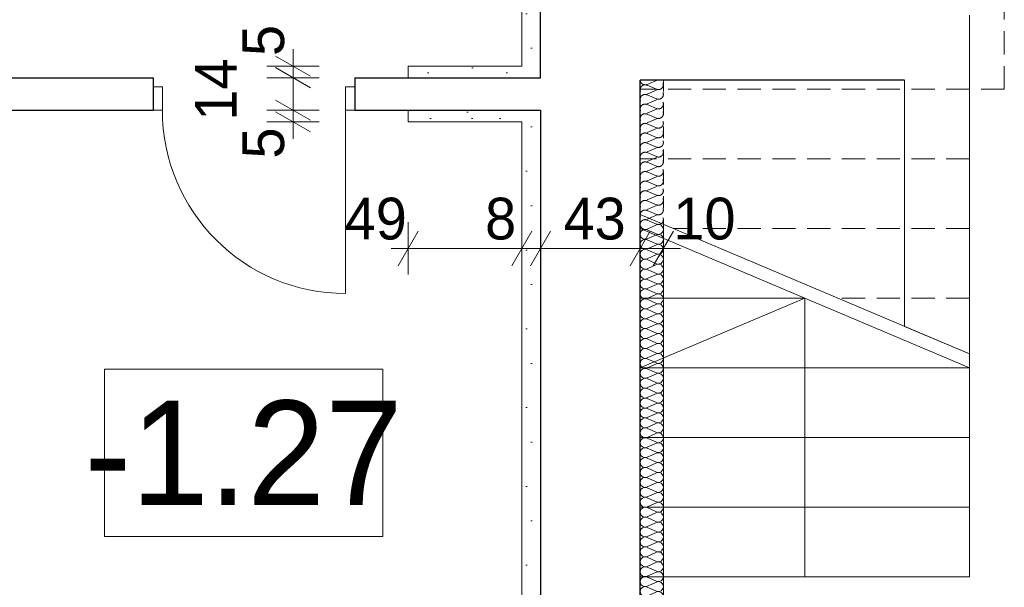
# Model space of a CAD drawing. Extents: x -21260 to 35740, y -2672 to 187028.
# Tile 29 of 120: x 29249 to 33494, y 13520 to 15966. Entities that reach past the tile are written whole.
import ezdxf

# ---------------------------------------------------------------- set-up
doc = ezdxf.new("R2010")
doc.units = 0
doc.header["$MEASUREMENT"] = 0
doc.linetypes.add('Hidden Line', pattern=[100, 50, -50])
doc.linetypes.add('Krawędzie ukryte', pattern=[150, 100, -50])
doc.layers.add('arch izolacje_Nr_Pióra__3', color=7, linetype='Continuous', lineweight=13, true_color=0xff6600)
doc.layers.add('Arch ocieplenie_Nr_Pióra__22', color=7, linetype='Continuous', lineweight=9, true_color=0x7f7f7f)
doc.layers.add('Arch ocieplenie', color=7, linetype='Continuous')
doc.layers.add('Arch wymiary', color=7, linetype='Continuous')
for name, color, linetype, lineweight in [('Arch ocieplenie_Nr_Pióra__21', 7, 'Continuous', 13), ('Arch opisy_Nr_Pióra__1', 7, 'Continuous', 25), ('Arch opisy_Nr_Pióra__21', 7, 'Continuous', 13), ('Arch wymiary_Nr_Pióra__5', 7, 'Continuous', 13), ('INWENT. DRZWI_Nr_Pióra__21', 7, 'Continuous', 13), ('INWENT.ŚCIANY_Nr_Pióra__1', 7, 'Continuous', 25), ('INWENT.ŚCIANY_Nr_Pióra__21', 7, 'Continuous', 13), ('Istniejące schody_Nr_Pióra__21', 7, 'Continuous', 13)]:
    doc.layers.add(name, color=color, linetype=linetype, lineweight=lineweight)
doc.styles.add('GENERATED_STYLE_1', font='txt')
doc.styles.add('GENERATED_STYLE_3', font='txt')
doc.dimstyles.new('GENERATED_STYLE__1', dxfattribs={"dimtxt": 179.999995, "dimasz": 114, "dimexe": 0.18, "dimexo": 0, "dimgap": 0.09, "dimtad": 1, "dimdec": 0, "dimlfac": 0.1, "dimzin": 0, "dimdsep": 46, "dimtxsty": 'GENERATED_STYLE_1', "dimblk": 'ARROWHEAD_2', "dimblk1": 'ARROWHEAD_2', "dimblk2": 'ARROWHEAD_2', "dimcen": 0.09, "dimclrd": 7, "dimclre": 7, "dimclrt": 7, "dimazin": 0, "dimtfac": 1, "dimtdec": 4, "dimtmove": 0, "dimatfit": 3, "dimfxl": 0, "dimtolj": 1, "dimtzin": 0, "dimarcsym": 0})
doc.dimstyles.new('GENERATED_STYLE__3', dxfattribs={"dimtxt": 179.999995, "dimasz": 114, "dimexe": 0.18, "dimexo": 0, "dimgap": 0.09, "dimtad": 1, "dimtih": 1, "dimtoh": 1, "dimdec": 0, "dimlfac": 0.1, "dimzin": 0, "dimdsep": 46, "dimtxsty": 'GENERATED_STYLE_1', "dimblk": 'ARROWHEAD_2', "dimblk1": 'ARROWHEAD_2', "dimblk2": 'ARROWHEAD_2', "dimcen": 0.09, "dimclrd": 7, "dimclre": 7, "dimclrt": 7, "dimazin": 0, "dimtfac": 1, "dimtdec": 4, "dimtmove": 0, "dimatfit": 3, "dimfxl": 0, "dimtolj": 1, "dimtzin": 0, "dimarcsym": 0})
pattern_1 = [(0, (0, 0), (0, 623.538), [60, -300]), (0, (180, 311.8), (0, 623.538), [60, -300]), (60, (0, 0), (-540, 311.769), [60, -300]), (60, (360, 0), (-540, 311.769), [60, -300]), (120, (60, 0), (540, 311.769), [60, -300]), (120, (420, 0), (540, 311.769), [60, -300]), (0, (0, 60), (0, 120), [0, -120, 0, -180]), (45, (60, 60), (-84.8528, 84.8528), [0, -90, 0, -150])]

# ---------------------------------------------------------------- blocks, each defined once
blk = doc.blocks.new('Izolacja cieplna 14_120', base_point=(31924.1, 15083.6))
at = {"layer": 'Arch ocieplenie_Nr_Pióra__22', "linetype": 'Continuous'}
for p, q in [((31994.3, 15081.8), (31953.9, 15064)), ((31953.9, 15060.4), (31994.3, 15042.7)), ((31994.3, 15039.1), (31953.9, 15021.3)), ((31953.9, 15017.7), (31994.3, 14999.9)), ((31994.3, 14996.3), (31953.9, 14978.5)), ((31953.9, 14974.9), (31994.3, 14957.2)), ((31994.3, 14953.6), (31953.9, 14935.8)), ((31953.9, 14932.2), (31994.3, 14914.4)), ((31994.3, 14910.8), (31953.9, 14893)), ((31953.9, 14889.5), (31994.3, 14871.7)), ((31994.3, 14868.1), (31953.9, 14850.3)), ((31953.9, 14846.7), (31994.3, 14828.9)), ((31994.3, 14825.3), (31953.9, 14807.6)), ((31953.9, 14804), (31994.3, 14786.2)), ((31994.3, 14782.6), (31953.9, 14764.8)), ((31953.9, 14761.2), (31994.3, 14743.4)), ((31994.3, 14739.9), (31953.9, 14722.1)), ((31953.9, 14718.5), (31994.3, 14700.7)), ((31994.3, 14697.1), (31953.9, 14679.3)), ((31953.9, 14675.7), (31994.3, 14658)), ((31994.3, 14654.4), (31953.9, 14636.6)), ((31953.9, 14633), (31994.3, 14615.2)), ((31994.3, 14611.6), (31953.9, 14593.8)), ((31953.9, 14590.3), (31994.3, 14572.5)), ((31994.3, 14568.9), (31953.9, 14551.1)), ((31953.9, 14547.5), (31994.3, 14529.7)), ((31994.3, 14526.1), (31953.9, 14508.4)), ((31953.9, 14504.8), (31994.3, 14487)), ((31994.3, 14483.4), (31953.9, 14465.6)), ((31953.9, 14462), (31994.3, 14444.2)), ((31994.3, 14440.6), (31953.9, 14422.9)), ((31953.9, 14419.3), (31994.3, 14401.5)), ((31994.3, 14397.9), (31953.9, 14380.1)), ((31953.9, 14376.5), (31994.3, 14358.8)), ((31994.3, 14355.2), (31953.9, 14337.4)), ((31953.9, 14333.8), (31994.3, 14316)), ((31994.3, 14312.4), (31953.9, 14294.6)), ((31953.9, 14291), (31994.3, 14273.3)), ((31994.3, 14269.7), (31953.9, 14251.9)), ((31953.9, 14248.3), (31994.3, 14230.5)), ((31994.3, 14226.9), (31953.9, 14209.1)), ((31953.9, 14205.6), (31994.3, 14187.8)), ((31994.3, 14184.2), (31953.9, 14166.4)), ((31953.9, 14162.8), (31994.3, 14145)), ((31994.3, 14141.4), (31953.9, 14123.7)), ((31953.9, 14120.1), (31994.3, 14102.3)), ((31994.3, 14098.7), (31953.9, 14080.9)), ((31953.9, 14077.3), (31994.3, 14059.5)), ((31994.3, 14056), (31953.9, 14038.2)), ((31953.9, 14034.6), (31994.3, 14016.8)), ((31994.3, 14013.2), (31953.9, 13995.4)), ((31953.9, 13991.8), (31994.3, 13974.1)), ((31994.3, 13970.5), (31953.9, 13952.7)), ((31953.9, 13949.1), (31994.3, 13931.3)), ((31994.3, 13927.7), (31953.9, 13909.9)), ((31953.9, 13906.3), (31994.3, 13888.6)), ((31994.3, 13885), (31953.9, 13867.2)), ((31953.9, 13863.6), (31994.3, 13845.8)), ((31994.3, 13842.2), (31953.9, 13824.5)), ((31953.9, 13820.9), (31994.3, 13803.1)), ((31994.3, 13799.5), (31953.9, 13781.7)), ((31953.9, 13778.1), (31994.3, 13760.3)), ((31994.3, 13756.7), (31953.9, 13739)), ((31953.9, 13735.4), (31994.3, 13717.6)), ((31994.3, 13714), (31953.9, 13696.2)), ((31953.9, 13692.6), (31994.3, 13674.8)), ((31994.3, 13671.3), (31953.9, 13653.5)), ((31953.9, 13649.9), (31994.3, 13632.1)), ((31994.3, 13628.5), (31953.9, 13610.7)), ((31953.9, 13607.1), (31994.3, 13589.4)), ((31994.3, 13585.8), (31953.9, 13568)), ((31953.9, 13564.4), (31994.3, 13546.6)), ((31994.3, 13543), (31953.9, 13525.2)), ((31953.9, 13521.7), (31994.3, 13503.9)), ((31994.3, 13500.3), (31953.9, 13482.5)), ((31953.9, 13478.9), (31994.3, 13461.1)), ((31994.3, 13457.5), (31953.9, 13439.8)), ((31953.9, 13436.2), (31994.3, 13418.4)), ((31994.3, 13414.8), (31953.9, 13397)), ((31953.9, 13393.4), (31994.3, 13375.6)), ((31994.3, 13372), (31953.9, 13354.3)), ((31953.9, 13350.7), (31994.3, 13332.9)), ((31994.3, 13329.3), (31953.9, 13311.5)), ((31953.9, 13307.9), (31994.3, 13290.2)), ((31994.3, 13286.6), (31953.9, 13268.8)), ((31953.9, 13265.2), (31994.3, 13247.4)), ((31994.3, 13243.8), (31953.9, 13226)), ((31953.9, 13222.4), (31994.3, 13204.7)), ((31994.3, 13201.1), (31953.9, 13183.3)), ((31953.9, 13179.7), (31994.3, 13161.9)), ((31994.3, 13158.3), (31953.9, 13140.5)), ((31953.9, 13137), (31994.3, 13119.2)), ((31994.3, 13115.6), (31953.9, 13097.8)), ((31953.9, 13094.2), (31994.3, 13076.4)), ((31994.3, 13072.8), (31953.9, 13055.1)), ((31953.9, 13051.5), (31994.3, 13033.7)), ((31994.3, 13030.1), (31953.9, 13012.3)), ((31953.9, 13008.7), (31994.3, 12990.9)), ((31994.3, 12987.4), (31953.9, 12969.6)), ((31953.9, 12966), (31994.3, 12948.2)), ((31994.3, 12944.6), (31953.9, 12926.8)), ((31953.9, 12923.2), (31994.3, 12905.5)), ((31994.3, 12901.9), (31953.9, 12884.1)), ((31953.9, 12880.5), (31994.3, 12862.7)), ((31994.3, 12859.1), (31953.9, 12841.3)), ((31953.9, 12837.8), (31994.3, 12820)), ((31994.3, 12816.4), (31953.9, 12798.6)), ((31953.9, 12795), (31994.3, 12777.2)), ((31994.3, 12773.6), (31953.9, 12755.9)), ((31953.9, 12752.3), (31994.3, 12734.5)), ((31994.3, 12730.9), (31953.9, 12713.1)), ((31953.9, 12709.5), (31994.3, 12691.7)), ((31994.3, 12688.1), (31953.9, 12670.4)), ((31953.9, 12666.8), (31994.3, 12649)), ((31994.3, 12645.4), (31953.9, 12627.6)), ((31953.9, 12624), (31994.3, 12606.2)), ((31994.3, 12602.7), (31953.9, 12584.9)), ((31953.9, 12581.3), (31994.3, 12563.5)), ((31994.3, 12559.9), (31953.9, 12542.1)), ((31953.9, 12538.5), (31994.3, 12520.8)), ((31994.3, 12517.2), (31953.9, 12499.4)), ((31953.9, 12495.8), (31994.3, 12478)), ((31994.3, 12474.4), (31953.9, 12456.6)), ((31953.9, 12453.1), (31994.3, 12435.3)), ((31994.3, 12431.7), (31953.9, 12413.9)), ((31953.9, 12410.3), (31994.3, 12392.5)), ((31994.3, 12388.9), (31953.9, 12371.2)), ((31953.9, 12367.6), (31994.3, 12349.8)), ((31994.3, 12346.2), (31953.9, 12328.4)), ((31953.9, 12324.8), (31994.3, 12307)), ((31994.3, 12303.5), (31953.9, 12285.7)), ((31953.9, 12282.1), (31994.3, 12264.3)), ((31994.3, 12260.7), (31953.9, 12242.9)), ((31953.9, 12239.3), (31994.3, 12221.6)), ((31994.3, 12218), (31953.9, 12200.2)), ((31953.9, 12196.6), (31994.3, 12178.8)), ((31994.3, 12175.2), (31953.9, 12157.4)), ((31953.9, 12153.8), (31994.3, 12136.1)), ((31994.3, 12132.5), (31953.9, 12114.7)), ((31953.9, 12111.1), (31994.3, 12093.3)), ((31994.3, 12089.7), (31953.9, 12071.9)), ((31953.9, 12068.4), (31994.3, 12050.6)), ((31994.3, 12047), (31953.9, 12029.2)), ((31953.9, 12025.6), (31994.3, 12007.8)), ((31994.3, 12004.2), (31953.9, 11986.5)), ((31953.9, 11982.9), (31994.3, 11965.1)), ((31994.3, 11961.5), (31953.9, 11943.7)), ((31953.9, 11940.1), (31994.3, 11922.3)), ((31994.3, 11918.8), (31953.9, 11901)), ((31953.9, 11897.4), (31994.3, 11879.6)), ((31994.3, 11876), (31953.9, 11858.2)), ((31953.9, 11854.6), (31994.3, 11836.9)), ((31994.3, 11833.3), (31953.9, 11815.5)), ((31953.9, 11811.9), (31994.3, 11794.1)), ((31994.3, 11790.5), (31953.9, 11772.7)), ((31953.9, 11769.2), (31994.3, 11751.4)), ((31994.3, 11747.8), (31953.9, 11730)), ((31953.9, 11726.4), (31994.3, 11708.6)), ((31994.3, 11705), (31953.9, 11687.3)), ((31953.9, 11683.7), (31994.3, 11665.9)), ((31994.3, 11662.3), (31953.9, 11644.5)), ((31953.9, 11640.9), (31994.3, 11623.1)), ((31994.3, 11619.5), (31953.9, 11601.8)), ((31953.9, 11598.2), (31994.3, 11580.4)), ((31994.3, 11576.8), (31953.9, 11559)), ((31953.9, 11555.4), (31994.3, 11537.7))]:
    blk.add_line(p, q, dxfattribs=at)
for centre, start_param, end_param in [((31945.3, 15083.6), 4.712389, 6.695979), ((32002.8, 15062.2), 5.870392, 9.837571), ((31945.3, 15040.9), 2.7288, 6.695979), ((32002.8, 15019.5), 5.870392, 9.837571), ((31945.3, 14998.1), 2.7288, 6.695979), ((32002.8, 14976.7), 5.870392, 9.837571), ((31945.3, 14955.4), 2.7288, 6.695979), ((32002.8, 14934), 5.870392, 9.837571), ((31945.3, 14912.6), 2.7288, 6.695979), ((32002.8, 14891.3), 5.870392, 9.837571), ((31945.3, 14869.9), 2.7288, 6.695979), ((32002.8, 14848.5), 5.870392, 9.837571), ((31945.3, 14827.1), 2.7288, 6.695979), ((32002.8, 14805.8), 5.870392, 9.837571), ((31945.3, 14784.4), 2.7288, 6.695979), ((32002.8, 14763), 5.870392, 9.837571), ((31945.3, 14741.7), 2.7288, 6.695979), ((32002.8, 14720.3), 5.870392, 9.837571), ((31945.3, 14698.9), 2.7288, 6.695979), ((32002.8, 14677.5), 5.870392, 9.837571), ((31945.3, 14656.2), 2.7288, 6.695979), ((32002.8, 14634.8), 5.870392, 9.837571), ((31945.3, 14613.4), 2.7288, 6.695979), ((32002.8, 14592), 5.870392, 9.837571), ((31945.3, 14570.7), 2.7288, 6.695979), ((32002.8, 14549.3), 5.870392, 9.837571), ((31945.3, 14527.9), 2.7288, 6.695979), ((32002.8, 14506.6), 5.870392, 9.837571), ((31945.3, 14485.2), 2.7288, 6.695979), ((32002.8, 14463.8), 5.870392, 9.837571), ((31945.3, 14442.4), 2.7288, 6.695979), ((32002.8, 14421.1), 5.870392, 9.837571), ((31945.3, 14399.7), 2.7288, 6.695979), ((32002.8, 14378.3), 5.870392, 9.837571), ((31945.3, 14357), 2.7288, 6.695979), ((32002.8, 14335.6), 5.870392, 9.837571), ((31945.3, 14314.2), 2.7288, 6.695979), ((32002.8, 14292.8), 5.870392, 9.837571), ((31945.3, 14271.5), 2.7288, 6.695979), ((32002.8, 14250.1), 5.870392, 9.837571), ((31945.3, 14228.7), 2.7288, 6.695979), ((32002.8, 14207.4), 5.870392, 9.837571), ((31945.3, 14186), 2.7288, 6.695979), ((32002.8, 14164.6), 5.870392, 9.837571), ((31945.3, 14143.2), 2.7288, 6.695979), ((32002.8, 14121.9), 5.870392, 9.837571), ((31945.3, 14100.5), 2.7288, 6.695979), ((32002.8, 14079.1), 5.870392, 9.837571), ((31945.3, 14057.7), 2.7288, 6.695979), ((32002.8, 14036.4), 5.870392, 9.837571), ((31945.3, 14015), 2.7288, 6.695979), ((32002.8, 13993.6), 5.870392, 9.837571), ((31945.3, 13972.3), 2.7288, 6.695979), ((32002.8, 13950.9), 5.870392, 9.837571), ((31945.3, 13929.5), 2.7288, 6.695979), ((32002.8, 13908.1), 5.870392, 9.837571), ((31945.3, 13886.8), 2.7288, 6.695979), ((32002.8, 13865.4), 5.870392, 9.837571), ((31945.3, 13844), 2.7288, 6.695979), ((32002.8, 13822.7), 5.870392, 9.837571), ((31945.3, 13801.3), 2.7288, 6.695979), ((32002.8, 13779.9), 5.870392, 9.837571), ((31945.3, 13758.5), 2.7288, 6.695979), ((32002.8, 13737.2), 5.870392, 9.837571), ((31945.3, 13715.8), 2.7288, 6.695979), ((32002.8, 13694.4), 5.870392, 9.837571), ((31945.3, 13673.1), 2.7288, 6.695979), ((32002.8, 13651.7), 5.870392, 9.837571), ((31945.3, 13630.3), 2.7288, 6.695979), ((32002.8, 13608.9), 5.870392, 9.837571), ((31945.3, 13587.6), 2.7288, 6.695979), ((32002.8, 13566.2), 5.870392, 9.837571), ((31945.3, 13544.8), 2.7288, 6.695979), ((32002.8, 13523.4), 5.870392, 9.837571), ((31945.3, 13502.1), 2.7288, 6.695979), ((32002.8, 13480.7), 5.870392, 9.837571), ((31945.3, 13459.3), 2.7288, 6.695979), ((32002.8, 13438), 5.870392, 9.837571), ((31945.3, 13416.6), 2.7288, 6.695979), ((32002.8, 13395.2), 5.870392, 9.837571), ((31945.3, 13373.8), 2.7288, 6.695979), ((32002.8, 13352.5), 5.870392, 9.837571), ((31945.3, 13331.1), 2.7288, 6.695979), ((32002.8, 13309.7), 5.870392, 9.837571), ((31945.3, 13288.4), 2.7288, 6.695979), ((32002.8, 13267), 5.870392, 9.837571), ((31945.3, 13245.6), 2.7288, 6.695979), ((32002.8, 13224.2), 5.870392, 9.837571), ((31945.3, 13202.9), 2.7288, 6.695979), ((32002.8, 13181.5), 5.870392, 9.837571), ((31945.3, 13160.1), 2.7288, 6.695979), ((32002.8, 13138.8), 5.870392, 9.837571), ((31945.3, 13117.4), 2.7288, 6.695979), ((32002.8, 13096), 5.870392, 9.837571), ((31945.3, 13074.6), 2.7288, 6.695979), ((32002.8, 13053.3), 5.870392, 9.837571), ((31945.3, 13031.9), 2.7288, 6.695979), ((32002.8, 13010.5), 5.870392, 9.837571), ((31945.3, 12989.1), 2.7288, 6.695979), ((32002.8, 12967.8), 5.870392, 9.837571), ((31945.3, 12946.4), 2.7288, 6.695979), ((32002.8, 12925), 5.870392, 9.837571), ((31945.3, 12903.7), 2.7288, 6.695979), ((32002.8, 12882.3), 5.870392, 9.837571), ((31945.3, 12860.9), 2.7288, 6.695979), ((32002.8, 12839.5), 5.870392, 9.837571), ((31945.3, 12818.2), 2.7288, 6.695979), ((31945.3, 12775.4), 2.7288, 6.695979), ((32002.8, 12796.8), 5.870392, 9.837571), ((31945.3, 12732.7), 2.7288, 6.695979), ((32002.8, 12754.1), 5.870392, 9.837571), ((31945.3, 12689.9), 2.7288, 6.695979), ((32002.8, 12711.3), 5.870392, 9.837571), ((31945.3, 12647.2), 2.7288, 6.695979), ((32002.8, 12668.6), 5.870392, 9.837571), ((31945.3, 12604.5), 2.7288, 6.695979), ((32002.8, 12625.8), 5.870392, 9.837571), ((31945.3, 12561.7), 2.7288, 6.695979), ((32002.8, 12583.1), 5.870392, 9.837571), ((31945.3, 12519), 2.7288, 6.695979), ((32002.8, 12540.3), 5.870392, 9.837571), ((31945.3, 12476.2), 2.7288, 6.695979), ((32002.8, 12497.6), 5.870392, 9.837571), ((31945.3, 12433.5), 2.7288, 6.695979), ((32002.8, 12454.9), 5.870392, 9.837571), ((31945.3, 12390.7), 2.7288, 6.695979), ((32002.8, 12412.1), 5.870392, 9.837571), ((31945.3, 12348), 2.7288, 6.695979), ((32002.8, 12369.4), 5.870392, 9.837571), ((31945.3, 12305.2), 2.7288, 6.695979), ((32002.8, 12326.6), 5.870392, 9.837571), ((31945.3, 12262.5), 2.7288, 6.695979), ((32002.8, 12283.9), 5.870392, 9.837571), ((31945.3, 12219.8), 2.7288, 6.695979), ((32002.8, 12241.1), 5.870392, 9.837571), ((31945.3, 12177), 2.7288, 6.695979), ((32002.8, 12198.4), 5.870392, 9.837571), ((31945.3, 12134.3), 2.7288, 6.695979), ((32002.8, 12155.6), 5.870392, 9.837571), ((31945.3, 12091.5), 2.7288, 6.695979), ((32002.8, 12112.9), 5.870392, 9.837571), ((31945.3, 12048.8), 2.7288, 6.695979), ((32002.8, 12070.2), 5.870392, 9.837571), ((31945.3, 12006), 2.7288, 6.695979), ((32002.8, 12027.4), 5.870392, 9.837571), ((31945.3, 11963.3), 2.7288, 6.695979), ((32002.8, 11984.7), 5.870392, 9.837571), ((31945.3, 11920.6), 2.7288, 6.695979), ((32002.8, 11941.9), 5.870392, 9.837571), ((31945.3, 11877.8), 2.7288, 6.695979), ((32002.8, 11899.2), 5.870392, 9.837571), ((31945.3, 11835.1), 2.7288, 6.695979), ((32002.8, 11856.4), 5.870392, 9.837571), ((31945.3, 11792.3), 2.7288, 6.695979), ((32002.8, 11813.7), 5.870392, 9.837571), ((31945.3, 11749.6), 2.7288, 6.695979), ((32002.8, 11770.9), 5.870392, 9.837571), ((31945.3, 11706.8), 2.7288, 6.695979), ((32002.8, 11728.2), 5.870392, 9.837571), ((31945.3, 11664.1), 2.7288, 6.695979), ((32002.8, 11685.5), 5.870392, 9.837571), ((31945.3, 11621.3), 2.7288, 6.695979), ((32002.8, 11642.7), 5.870392, 9.837571), ((31945.3, 11578.6), 2.7288, 6.695979), ((32002.8, 11600), 5.870392, 9.837571), ((31945.3, 11535.9), 2.7288, 4.712389), ((32002.8, 11557.2), 5.870392, 9.837571)]:
    blk.add_ellipse(centre, major_axis=(0, -21.4), ratio=0.995126, start_param=start_param, end_param=end_param, dxfattribs=at)
blk = doc.blocks.new('Izolacja cieplna 14_121', base_point=(31924.1, 15705.9))
at = {"layer": 'Arch ocieplenie_Nr_Pióra__22', "linetype": 'Hidden Line'}
for p, q in [((31994.3, 15704.1), (31953.9, 15686.9)), ((31953.9, 15683.4), (31994.3, 15666.1)), ((31994.3, 15662.6), (31953.9, 15645.4)), ((31953.9, 15641.9), (31994.3, 15624.6)), ((31994.3, 15621.1), (31953.9, 15603.9)), ((31953.9, 15600.4), (31994.3, 15583.1)), ((31994.3, 15579.7), (31953.9, 15562.4)), ((31953.9, 15558.9), (31994.3, 15541.7)), ((31994.3, 15538.2), (31953.9, 15520.9)), ((31953.9, 15517.4), (31994.3, 15500.2)), ((31994.3, 15496.7), (31953.9, 15479.4)), ((31953.9, 15476), (31994.3, 15458.7)), ((31994.3, 15455.2), (31953.9, 15438)), ((31953.9, 15434.5), (31994.3, 15417.2)), ((31994.3, 15413.7), (31953.9, 15396.5)), ((31953.9, 15393), (31994.3, 15375.7)), ((31994.3, 15372.2), (31953.9, 15355)), ((31953.9, 15351.5), (31994.3, 15334.2)), ((31994.3, 15330.8), (31953.9, 15313.5)), ((31953.9, 15310), (31994.3, 15292.8)), ((31994.3, 15289.3), (31953.9, 15272)), ((31953.9, 15268.5), (31994.3, 15251.3)), ((31994.3, 15247.8), (31953.9, 15230.5)), ((31953.9, 15227.1), (31994.3, 15209.8)), ((31994.3, 15206.3), (31953.9, 15189.1)), ((31953.9, 15185.6), (31994.3, 15168.3)), ((31994.3, 15164.8), (31953.9, 15147.6)), ((31953.9, 15144.1), (31994.3, 15126.8)), ((31994.3, 15123.3), (31953.9, 15106.1)), ((31953.9, 15102.6), (31994.3, 15085.3))]:
    blk.add_line(p, q, dxfattribs=at)
for centre, start_param, end_param in [((32002.8, 15685.1), 4.299595, 8.266775), ((31945.3, 15664.4), 1.158004, 5.125183), ((31945.3, 15705.9), 3.141593, 5.125182), ((32002.8, 15643.6), 4.299595, 8.266775), ((31945.3, 15622.9), 1.158004, 5.125183), ((32002.8, 15602.1), 4.299595, 8.266775), ((31945.3, 15581.4), 1.158004, 5.125183), ((32002.8, 15560.7), 4.299595, 8.266775), ((31945.3, 15539.9), 1.158004, 5.125183), ((32002.8, 15519.2), 4.299595, 8.266775), ((31945.3, 15498.4), 1.158004, 5.125183), ((32002.8, 15477.7), 4.299595, 8.266775), ((31945.3, 15457), 1.158004, 5.125183), ((32002.8, 15436.2), 4.299595, 8.266775), ((31945.3, 15415.5), 1.158004, 5.125183), ((32002.8, 15394.7), 4.299595, 8.266775), ((31945.3, 15374), 1.158004, 5.125183), ((32002.8, 15353.2), 4.299595, 8.266775), ((31945.3, 15332.5), 1.158004, 5.125183), ((32002.8, 15311.8), 4.299595, 8.266775), ((31945.3, 15291), 1.158004, 5.125183), ((32002.8, 15270.3), 4.299595, 8.266775), ((31945.3, 15249.5), 1.158004, 5.125183), ((32002.8, 15228.8), 4.299595, 8.266775), ((31945.3, 15208.1), 1.158004, 5.125183), ((32002.8, 15187.3), 4.299595, 8.266775), ((31945.3, 15166.6), 1.158004, 5.125183), ((32002.8, 15145.8), 4.299595, 8.266775), ((31945.3, 15125.1), 1.158004, 5.125183), ((32002.8, 15104.3), 4.299595, 8.266775), ((31945.3, 15083.6), 1.158004, 3.141593)]:
    blk.add_ellipse(centre, major_axis=(21.3, 0), ratio=0.975267, start_param=start_param, end_param=end_param, dxfattribs=at)
blk = doc.blocks.new('Ściana_21', base_point=(31494.1, 16095.9))
at = {"layer": 'Arch ocieplenie_Nr_Pióra__21', "linetype": 'Continuous'}
h = blk.add_hatch(dxfattribs=at)
h.set_pattern_fill('Structural_Concrete', color=256, style=0, pattern_type=2)
h.set_pattern_definition(pattern_1)
h.paths.add_polyline_path([(31414.1, 16095.9), (31414.1, 15765.9), (31494.1, 15715.9), (31494.1, 16095.9)], flags=0)
for p, q in [((31414.1, 16095.9), (31414.1, 15765.9)), ((31494.1, 16095.9), (31414.1, 16095.9)), ((31494.1, 15715.9), (31494.1, 16095.9))]:
    blk.add_line(p, q, dxfattribs=at)
blk = doc.blocks.new('Ściana_22', base_point=(31494.1, 15575.9))
at = {"layer": 'Arch ocieplenie_Nr_Pióra__21', "linetype": 'Continuous'}
h = blk.add_hatch(dxfattribs=at)
h.set_pattern_fill('Structural_Concrete', color=256, style=0, pattern_type=2)
h.set_pattern_definition(pattern_1)
h.paths.add_polyline_path([(31414.1, 15525.9), (31414.1, 12045.9), (31494.1, 11965.9), (31494.1, 15575.9)], flags=0)
for p, q in [((31494.1, 11965.9), (31494.1, 15575.9)), ((31414.1, 15525.9), (31414.1, 12045.9))]:
    blk.add_line(p, q, dxfattribs=at)
blk = doc.blocks.new('Ściana_52', base_point=(31494.1, 15575.9))
at = {"layer": 'Arch ocieplenie_Nr_Pióra__21', "linetype": 'Continuous'}
h = blk.add_hatch(dxfattribs=at)
h.set_pattern_fill('Structural_Concrete', color=256, style=0, pattern_type=2)
h.set_pattern_definition(pattern_1)
h.paths.add_polyline_path([(31494.1, 15575.9), (30924.1, 15575.9), (30924.1, 15525.9), (31414.1, 15525.9)], flags=0)
for p, q in [((31494.1, 15575.9), (30924.1, 15575.9)), ((30924.1, 15575.9), (30924.1, 15525.9)), ((30924.1, 15525.9), (31414.1, 15525.9))]:
    blk.add_line(p, q, dxfattribs=at)
blk = doc.blocks.new('Ściana_53', base_point=(31494.1, 15715.9))
at = {"layer": 'Arch ocieplenie_Nr_Pióra__21', "linetype": 'Continuous'}
h = blk.add_hatch(dxfattribs=at)
h.set_pattern_fill('Structural_Concrete', color=256, style=0, pattern_type=2)
h.set_pattern_definition(pattern_1)
h.paths.add_polyline_path([(31414.1, 15765.9), (30924.1, 15765.9), (30924.1, 15715.9), (31494.1, 15715.9)], flags=0)
for p, q in [((31414.1, 15765.9), (30924.1, 15765.9)), ((30924.1, 15765.9), (30924.1, 15715.9)), ((30924.1, 15715.9), (31494.1, 15715.9))]:
    blk.add_line(p, q, dxfattribs=at)
blk = doc.blocks.new('*D596')
at = {"layer": 'Arch wymiary_Nr_Pióra__5', "linetype": 'Continuous'}
for p, q in [((30352.5, 15619.2), (30502.5, 15532.6)), ((30540, 15575.9), (30315, 15575.9)), ((30352.5, 15569.2), (30502.5, 15482.6)), ((30427.5, 15525.9), (30427.5, 15575.9)), ((30540, 15525.9), (30315, 15525.9)), ((30427.5, 15452.5), (30427.5, 15525.9))]:
    blk.add_line(p, q, dxfattribs=at)
at = {"layer": 'Arch wymiary_Nr_Pióra__5', "char_height": 180, "attachment_point": 7, "rotation": 90, "style": 'GENERATED_STYLE_1'}
for s, insert in [('{5}', (30391.5, 15809.2)), ('{14}', (30184.5, 15530.7)), ('{5}', (30391.5, 15367.3))]:
    blk.add_mtext(s, dxfattribs=dict(at, insert=insert))
blk = doc.blocks.new('ARROWHEAD_2')
at = {"color": 0, "linetype": 'Continuous', "lineweight": 0}
for p, q in [((-0.378, -0.655), (0.378, 0.655)), ((0, 0), (-1, 0))]:
    blk.add_line(p, q, dxfattribs=at)
blk = doc.blocks.new('*D597')
at = {"layer": 'Arch wymiary_Nr_Pióra__5', "linetype": 'Continuous'}
for p, q in [((30502.5, 15672.6), (30352.5, 15759.2)), ((30540, 15715.9), (30315, 15715.9)), ((30427.5, 15575.9), (30427.5, 15715.9)), ((30352.5, 15619.2), (30502.5, 15532.6)), ((30540, 15575.9), (30315, 15575.9))]:
    blk.add_line(p, q, dxfattribs=at)
at = {"layer": 'Arch wymiary_Nr_Pióra__5', "char_height": 180, "attachment_point": 7, "rotation": 90, "style": 'GENERATED_STYLE_1'}
for s, insert in [('{5}', (30391.5, 15809.2)), ('{14}', (30184.5, 15530.7)), ('{5}', (30391.5, 15367.3))]:
    blk.add_mtext(s, dxfattribs=dict(at, insert=insert))
blk = doc.blocks.new('*D598')
at = {"layer": 'Arch wymiary_Nr_Pióra__5', "linetype": 'Continuous'}
for p, q in [((30427.5, 15765.9), (30427.5, 15839.2)), ((30352.5, 15809.2), (30502.5, 15722.6)), ((30540, 15765.9), (30315, 15765.9)), ((30502.5, 15672.6), (30352.5, 15759.2)), ((30427.5, 15715.9), (30427.5, 15765.9)), ((30540, 15715.9), (30315, 15715.9))]:
    blk.add_line(p, q, dxfattribs=at)
at = {"layer": 'Arch wymiary_Nr_Pióra__5', "char_height": 180, "attachment_point": 7, "rotation": 90, "style": 'GENERATED_STYLE_1'}
for s, insert in [('{5}', (30391.5, 15809.2)), ('{14}', (30184.5, 15530.7)), ('{5}', (30391.5, 15367.3))]:
    blk.add_mtext(s, dxfattribs=dict(at, insert=insert))
blk = doc.blocks.new('*D599')
at = {"layer": 'Arch wymiary_Nr_Pióra__5', "linetype": 'Continuous'}
for p, q in [((30924.1, 14867.8), (30924.1, 15092.8)), ((31414.1, 14867.8), (31414.1, 15092.8)), ((30967.4, 15055.3), (30880.8, 14905.3)), ((31457.4, 15055.3), (31370.8, 14905.3)), ((30850.7, 14980.3), (30924.1, 14980.3)), ((30924.1, 14980.3), (31414.1, 14980.3))]:
    blk.add_line(p, q, dxfattribs=at)
at = {"layer": 'Arch wymiary_Nr_Pióra__5', "char_height": 180, "attachment_point": 7, "style": 'GENERATED_STYLE_1'}
for s, insert in [('{49}', (30650.3, 15016.3)), ('{8}', (31255.5, 15016.3)), ('{43}', (31593.9, 15016.3)), ('{10}', (32067.4, 15016.3))]:
    blk.add_mtext(s, dxfattribs=dict(at, insert=insert))
blk = doc.blocks.new('*D600')
at = {"layer": 'Arch wymiary_Nr_Pióra__5', "linetype": 'Continuous'}
for p, q in [((31414.1, 14867.8), (31414.1, 15092.8)), ((31494.1, 14867.8), (31494.1, 15092.8)), ((31457.4, 15055.3), (31370.8, 14905.3)), ((31537.4, 15055.3), (31450.8, 14905.3)), ((31414.1, 14980.3), (31494.1, 14980.3))]:
    blk.add_line(p, q, dxfattribs=at)
at = {"layer": 'Arch wymiary_Nr_Pióra__5', "char_height": 180, "attachment_point": 7, "style": 'GENERATED_STYLE_1'}
for s, insert in [('{49}', (30650.3, 15016.3)), ('{8}', (31255.5, 15016.3)), ('{43}', (31593.9, 15016.3)), ('{10}', (32067.4, 15016.3))]:
    blk.add_mtext(s, dxfattribs=dict(at, insert=insert))
blk = doc.blocks.new('*D601')
at = {"layer": 'Arch wymiary_Nr_Pióra__5', "linetype": 'Continuous'}
for p, q in [((31494.1, 14867.8), (31494.1, 15092.8)), ((31924.1, 14867.8), (31924.1, 15092.8)), ((31537.4, 15055.3), (31450.8, 14905.3)), ((31967.4, 15055.3), (31880.8, 14905.3)), ((31494.1, 14980.3), (31924.1, 14980.3))]:
    blk.add_line(p, q, dxfattribs=at)
at = {"layer": 'Arch wymiary_Nr_Pióra__5', "char_height": 180, "attachment_point": 7, "style": 'GENERATED_STYLE_1'}
for s, insert in [('{49}', (30650.3, 15016.3)), ('{8}', (31255.5, 15016.3)), ('{43}', (31593.9, 15016.3)), ('{10}', (32067.4, 15016.3))]:
    blk.add_mtext(s, dxfattribs=dict(at, insert=insert))
blk = doc.blocks.new('*D602')
at = {"layer": 'Arch wymiary_Nr_Pióra__5', "linetype": 'Continuous'}
for p, q in [((31924.1, 14867.8), (31924.1, 15092.8)), ((32024.1, 14867.8), (32024.1, 15092.8)), ((31967.4, 15055.3), (31880.8, 14905.3)), ((31980.8, 14905.3), (32067.4, 15055.3)), ((31924.1, 14980.3), (32024.1, 14980.3)), ((32024.1, 14980.3), (32097.4, 14980.3))]:
    blk.add_line(p, q, dxfattribs=at)
at = {"layer": 'Arch wymiary_Nr_Pióra__5', "char_height": 180, "attachment_point": 7, "style": 'GENERATED_STYLE_1'}
for s, insert in [('{49}', (30650.3, 15016.3)), ('{8}', (31255.5, 15016.3)), ('{43}', (31593.9, 15016.3)), ('{10}', (32067.4, 15016.3))]:
    blk.add_mtext(s, dxfattribs=dict(at, insert=insert))

msp = doc.modelspace()

# ---------------------------------------------------------------- linework, layer by layer
at = {"layer": 'arch izolacje_Nr_Pióra__3', "linetype": 'Continuous'}
for p, q in [((33344.1, 15985.9), (33344.1, 14525.9)), ((32024.1, 15023.6), (32024.1, 11435.9))]:
    msp.add_line(p, q, dxfattribs=at)
at = {"layer": 'arch izolacje_Nr_Pióra__3', "linetype": 'Hidden Line'}
msp.add_line((32024.1, 15705.9), (32024.1, 15023.6), dxfattribs=at)
at = {"layer": 'Arch opisy_Nr_Pióra__21', "linetype": 'Continuous'}
for p, q in [((30814.4, 14459.8), (29614.4, 14459.8)), ((29614.4, 14459.8), (29614.4, 13739.8)), ((30814.4, 13739.8), (30814.4, 14459.8)), ((29614.4, 13739.8), (30814.4, 13739.8))]:
    msp.add_line(p, q, dxfattribs=at)
at = {"layer": 'INWENT. DRZWI_Nr_Pióra__21', "linetype": 'Continuous'}
for p, q in [((29864.1, 15675.9), (29824.1, 15675.9)), ((29864.1, 15575.9), (29864.1, 15675.9)), ((30654.1, 15575.9), (30654.1, 15675.9)), ((30654.1, 15675.9), (30694.1, 15675.9)), ((29864.1, 15575.9), (29824.1, 15575.9)), ((30654.1, 15575.9), (30654.1, 14785.9)), ((30654.1, 15575.9), (30694.1, 15575.9))]:
    msp.add_line(p, q, dxfattribs=at)
msp.add_arc((30654.1, 15575.9), 790, 180, 270, dxfattribs=at)
at = {"layer": 'INWENT.ŚCIANY_Nr_Pióra__1', "linetype": 'Continuous'}
for p, q in [((31494.1, 15715.9), (31494.1, 16095.9)), ((27464.1, 15715.9), (29824.1, 15715.9)), ((29824.1, 15715.9), (29824.1, 15575.9)), ((30694.1, 15715.9), (30694.1, 15575.9)), ((30694.1, 15715.9), (31494.1, 15715.9)), ((31924.1, 11535.9), (31924.1, 15705.9)), ((33064.1, 15705.9), (31924.1, 15705.9)), ((28954.1, 15575.9), (29824.1, 15575.9)), ((30694.1, 15575.9), (31494.1, 15575.9)), ((31494.1, 15575.9), (31494.1, 11965.9))]:
    msp.add_line(p, q, dxfattribs=at)
at = {"layer": 'INWENT.ŚCIANY_Nr_Pióra__21', "linetype": 'Continuous'}
for p in [(33064.1, 15705.9), (33344.1, 14525.9)]:
    msp.add_line(p, (33064.1, 14644.2), dxfattribs=at)
at = {"layer": 'Istniejące schody_Nr_Pióra__21', "linetype": 'Krawędzie ukryte'}
for p, q in [((33494.1, 15665.9), (33494.1, 19345.9)), ((33494.1, 15665.9), (31924.1, 15665.9)), ((33344.1, 14525.9), (33344.1, 15665.9)), ((33344.1, 15365.9), (31924.1, 15365.9)), ((33344.1, 15065.9), (32066.1, 15065.9)), ((33344.1, 14765.9), (32776.1, 14765.9))]:
    msp.add_line(p, q, dxfattribs=at)
at = {"layer": 'Istniejące schody_Nr_Pióra__21', "linetype": 'Continuous'}
for p, q in [((31924.1, 15125.9), (33344.1, 14525.9)), ((31924.1, 15065.9), (33344.1, 14465.9)), ((32634.1, 14765.9), (31924.1, 14465.9)), ((32634.1, 14765.9), (31924.1, 14765.9)), ((32634.1, 13565.9), (32634.1, 14765.9)), ((33344.1, 13565.9), (33344.1, 14525.9)), ((33344.1, 14465.9), (31924.1, 14465.9)), ((33344.1, 14165.9), (31924.1, 14165.9)), ((33344.1, 13865.9), (31924.1, 13865.9)), ((33344.1, 13565.9), (31924.1, 13565.9))]:
    msp.add_line(p, q, dxfattribs=at)

# ---------------------------------------------------------------- block references
at = {"layer": 'Arch ocieplenie'}
for name, p in [('Ściana_21', (31494.1, 16095.9)), ('Ściana_53', (31494.1, 15715.9)), ('Ściana_52', (31494.1, 15575.9)), ('Ściana_22', (31494.1, 15575.9))]:
    msp.add_blockref(name, p, dxfattribs=at)
at = {"layer": 'Arch ocieplenie', "color": 104, "linetype": 'Hidden Line', "lineweight": 9, "true_color": 0x029e21}
msp.add_blockref('Izolacja cieplna 14_121', (31924.1, 15705.9), dxfattribs=at)
at = {"layer": 'Arch ocieplenie', "color": 104, "linetype": 'Continuous', "lineweight": 9, "true_color": 0x029e21}
msp.add_blockref('Izolacja cieplna 14_120', (31924.1, 15083.6), dxfattribs=at)

# ---------------------------------------------------------------- texts
at = {"layer": 'Arch opisy_Nr_Pióra__1', "linetype": 'Continuous', "insert": (30214.4, 13874.8), "char_height": 450, "attachment_point": 8, "style": 'GENERATED_STYLE_3'}
msp.add_mtext('{-1.27}', dxfattribs=at)

# ---------------------------------------------------------------- dimensions: what is measured, and where the dimension line sits
at = {"layer": 'Arch wymiary', "linetype": 'Continuous'}
for p1, p2, picture, middle in [((31209.1, 15525.9), (31209.1, 15575.9), '*D596', (30301.5, 15435.6)), ((31209.1, 15575.9), (31209.1, 15715.9), '*D597', (30094.5, 15667.2)), ((31209.1, 15715.9), (31209.1, 15765.9), '*D598', (30301.5, 15877.5))]:
    dim = msp.add_linear_dim(base=(30427.5, 15525.9), p1=p1, p2=p2, angle=90, dimstyle='GENERATED_STYLE__1', dxfattribs=at)
    dim.commit()
    dim.dimension.update_dxf_attribs({"geometry": picture, "text_midpoint": middle})
for p1, p2, picture, middle in [((30924.1, 15525.9), (31414.1, 13770.9), '*D599', (30786.9, 15106.3)), ((31414.1, 13770.9), (31494.1, 13770.9), '*D600', (31323.8, 15106.3)), ((31494.1, 13770.9), (31924.1, 14926.4), '*D601', (31730.5, 15106.3)), ((31924.1, 14926.4), (32024.1, 14899.4), '*D602', (32204, 15106.3))]:
    dim = msp.add_linear_dim(base=(30924.1, 14980.3), p1=p1, p2=p2, dimstyle='GENERATED_STYLE__3', dxfattribs=at)
    dim.commit()
    dim.dimension.update_dxf_attribs({"geometry": picture, "text_midpoint": middle})

doc.saveas('drawing.dxf')
